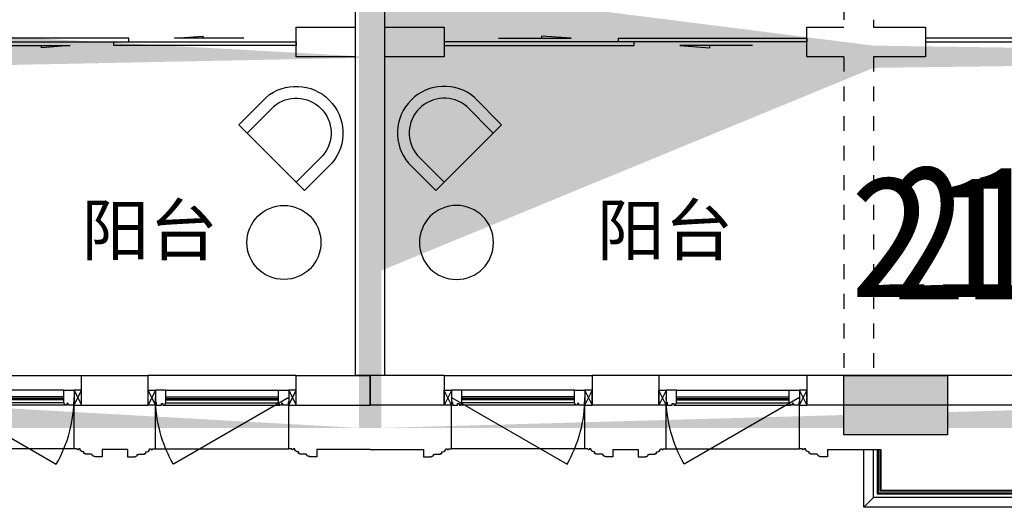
# Model space of a CAD drawing. Header units: millimetres. Extents: x 296296 to 297283, y 219875 to 220035.
# Tile 163 of 256: x 296902.36 to 296909.01, y 220007.46 to 220010.75. Entities that reach past the tile are written whole.
import ezdxf

# ---------------------------------------------------------------- set-up
doc = ezdxf.new("R2010")
doc.units = ezdxf.units.MM
doc.linetypes.add('-DASH', pattern=[0.35, 0.25, -0.1])
doc.linetypes.add('185洋房-边套（报建版）-旧规$0$DASH', pattern=[0.35, 0.25, -0.1])
doc.layers.add('$面积结果', color=7, linetype='Continuous')
doc.layers.add('面积-住宅半面积', color=1, linetype='Continuous')
doc.layers.add('面积-计容-住宅-0.5', color=1, linetype='Continuous', lineweight=0)
doc.layers.add('面积-计容-住宅-1', color=1, linetype='Continuous', lineweight=0)
doc.styles.add('dw', font='simhei.ttf')
doc.styles.get("Standard").update_dxf_attribs({"font": 'arial.ttf'})

# ---------------------------------------------------------------- blocks, each defined once
blk = doc.blocks.new('wy53eu64i765i57i78i')
blk.add_hatch(color=253).paths.add_polyline_path([(1002174.854280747, 179658.4373898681), (1002174.854280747, 179258.4373898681), (1001474.854280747, 179258.4373898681), (1001474.854280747, 179658.4373898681)], flags=0)
at = {"color": 253}
blk.add_lwpolyline([(1002174.854280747, 179658.4373898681), (1002174.854280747, 179258.4373898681), (1001474.854280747, 179258.4373898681), (1001474.854280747, 179658.4373898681), (1002174.854280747, 179658.4373898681)], close=True, dxfattribs=at)
blk = doc.blocks.new('sayea5yuteaytuytrauyt')
h = blk.add_hatch()
h.set_pattern_fill('钢筋混凝土', color=253, scale=100)
h.set_pattern_definition([(45, (0, 0), (-176.7766952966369, 176.7766952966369), []), (49.99999999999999, (0, 0), (717.2601826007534, -62.75213498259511), [75, -825]), (355, (0, 0), (-138.751333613, 752.1921337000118), [60, -660]), (100.4514, (59.77168, -5.22934), (578.5093817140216, 689.4395420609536), [63.74019000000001, -701.142112]), (46.1842, (0, 200), (1067.241048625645, -165.5190143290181), [112.5, -1237.5]), (96.63560000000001, (88.936745, 186.206693), (934.6627055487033, 974.1178709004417), [95.610288, -1051.713]), (351.1842, (0, 200), (934.6619451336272, 974.1186009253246), [90, -990]), (21, (100, 150), (596.9070521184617, -402.6188906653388), [75, -825]), (326.0000000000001, (100, 150), (243.3153319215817, 725.150045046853), [60, -660]), (71.4514, (149.742233, 116.448394), (840.22262858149, 322.5304967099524), [63.74019000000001, -701.142112]), (37.5, (0, 0), (12.15985531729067, 332.8938538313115), [0, -652, 0, -670, 0, -662.5]), (7.5, (0, 0), (263.0695374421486, 394.4117118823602), [0, -382, 0, -637, 0, -252.5]), (327.5, (-223, 0), (533.822436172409, -22.55487173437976), [0, -250, 0, -780, 0, -1035]), (317.5, (-323, 0), (583.1861693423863, 100.1049823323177), [0, -325, 0, -518, 0, -735])])
h.paths.add_polyline_path([(1007424.854593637, 89058.43775986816), (1007424.854593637, 87258.43856486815), (1007174.854593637, 87258.43856486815), (1007174.854593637, 89058.43775986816)])
h.paths.add_polyline_path([(1021574.855280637, 89058.43775986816), (1021574.855280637, 87258.43856486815), (1021324.855280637, 87258.43856486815), (1021324.855280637, 89058.43775986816)])
h.paths.add_polyline_path([(989374.8548266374, 89058.43775186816), (989374.8548266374, 87258.43815686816), (989124.8548266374, 87258.43815686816), (989124.8548266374, 89058.43775186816)])
h.paths.add_polyline_path([(1039624.855051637, 89058.43775186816), (1039624.855051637, 87258.43815686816), (1039374.855051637, 87258.43815686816), (1039374.855051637, 89058.43775186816)])
h.paths.add_polyline_path([(1014474.854936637, 87858.43815686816), (1014474.854936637, 84858.43816086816), (1014274.854936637, 84858.43816086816), (1014274.854936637, 87858.43815686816)])
h.paths.add_polyline_path([(1044574.854944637, 92958.43692786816), (1044574.854944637, 91158.43691286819), (1044374.854944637, 91158.43691286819), (1044374.854944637, 92758.43691286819), (1044074.854822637, 92758.43691286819), (1044074.854822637, 92958.43691286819)])
h.paths.add_polyline_path([(984374.8549336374, 92758.43691286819), (984374.8549336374, 91158.43691286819), (984174.8549336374, 91158.43691286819), (984174.8548116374, 92958.43691286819), (984674.8550556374, 92958.43691286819), (984674.8550556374, 92758.43691286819)])
h.paths.add_polyline_path([(1027974.850721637, 92758.43691286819), (1027974.850721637, 91258.40206186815), (1027774.850721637, 91258.40206186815), (1027774.850721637, 92958.43691286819), (1028324.850721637, 92958.43691286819), (1028324.850721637, 92758.43691286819)])
h.paths.add_polyline_path([(1000974.859155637, 92958.43691286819), (1000974.859155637, 91258.40206186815), (1000774.859155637, 91258.40206186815), (1000774.859155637, 92758.43691286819), (1000424.859155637, 92758.43691286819), (1000424.859155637, 92958.43691286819)])
h.paths.add_polyline_path([(1033174.859613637, 92958.43691286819), (1033174.859613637, 91258.40205786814), (1032974.859613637, 91258.40205786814), (1032974.859613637, 92758.43691286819), (1032624.859613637, 92758.43691286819), (1032624.859613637, 92958.43691286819)])
h.paths.add_polyline_path([(995774.8502636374, 92758.43691286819), (995774.8502636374, 91258.40205786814), (995574.8502636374, 91258.40205786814), (995574.8502636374, 92958.43691286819), (996124.8502636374, 92958.43691286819), (996124.8502636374, 92758.43691286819)])
h.paths.add_polyline_path([(1014874.854936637, 80258.43772586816), (1014874.854936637, 80058.43772586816), (1014274.854936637, 80058.43772586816), (1014274.854936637, 81858.43772586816), (1014474.854936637, 81858.43772586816), (1014474.854936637, 80258.43772586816)])
h.paths.add_polyline_path([(1046674.855165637, 92358.43775186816), (1046674.855165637, 90658.43777086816), (1046474.855165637, 90658.43777086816), (1046474.855165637, 92158.43775186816), (1046024.855051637, 92158.43775186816), (1046024.855051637, 92358.43775186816)])
h.paths.add_polyline_path([(982274.8547116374, 92158.43775186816), (982274.8547116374, 90658.43777086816), (982074.8547116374, 90658.43777086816), (982074.8547116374, 92358.43775186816), (982724.8548266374, 92358.43775186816), (982724.8548266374, 92158.43775186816)])
h.paths.add_polyline_path([(1042874.855566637, 80058.43772586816), (1042874.855604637, 79458.43791586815), (1042074.855596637, 79458.43791586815), (1042074.855596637, 79658.43791586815), (1042674.855566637, 79658.43791586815), (1042674.855528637, 80258.43772586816), (1043624.855539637, 80258.43772586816), (1043624.855539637, 80058.43772586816)])
h.paths.add_polyline_path([(1010674.855341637, 80058.43772586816), (1010674.855379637, 79458.43791586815), (1009874.855367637, 79458.43791586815), (1009874.855367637, 79658.43791586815), (1010474.855341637, 79658.43791586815), (1010474.855303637, 80258.43772586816), (1011424.855310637, 80258.43772586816), (1011424.855310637, 80058.43772586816)])
h.paths.add_polyline_path([(1018874.854505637, 79658.43791586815), (1018874.854505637, 79458.43791586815), (1018074.854498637, 79458.43791586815), (1018074.854536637, 80058.43772586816), (1017324.854563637, 80058.43772586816), (1017324.854563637, 80258.43772586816), (1018274.854536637, 80258.43773286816), (1018274.854536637, 79658.43791586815)])
h.paths.add_polyline_path([(986674.8542806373, 79658.43791586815), (986674.8542806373, 79458.43791586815), (985874.8542736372, 79458.43791586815), (985874.8543116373, 80058.43772586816), (985124.8543376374, 80058.43772586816), (985124.8543376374, 80258.43772586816), (986074.8543116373, 80258.43773286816), (986074.8543116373, 79658.43791586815)])
h.paths.add_polyline_path([(1016574.855280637, 92758.43691286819), (1016574.855280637, 91158.43691286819), (1016374.855280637, 91158.43691286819), (1016374.855280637, 92158.43775186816), (1016074.855051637, 92158.43775186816), (1016074.855051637, 92358.43775186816), (1016374.855280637, 92358.43775186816), (1016374.855280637, 92958.43691286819), (1016874.855280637, 92958.43691286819), (1016874.855280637, 92758.43691286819)])
h.paths.add_polyline_path([(1012374.854593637, 92158.43775186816), (1012374.854593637, 91158.43691286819), (1012174.854593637, 91158.43691286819), (1012174.854593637, 92758.43691286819), (1011874.854593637, 92758.43691286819), (1011874.854593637, 92958.43691286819), (1012374.854593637, 92958.43691286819), (1012374.854593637, 92358.43775186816), (1012674.854826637, 92358.43775186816), (1012674.854826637, 92158.43775186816)])
h.paths.add_polyline_path([(1031699.854631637, 87258.43614286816), (1031699.854631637, 86658.43778686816), (1029249.854215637, 86658.43778686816), (1029249.854215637, 87258.43614286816), (1029449.854215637, 87258.43614286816), (1029449.854215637, 86858.43778286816), (1031499.854631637, 86858.43778286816), (1031499.854631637, 87258.43614286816)])
h.paths.add_polyline_path([(999499.8556616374, 87258.43614286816), (999499.8556616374, 86658.43778686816), (997049.8552426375, 86658.43778686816), (997049.8552426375, 87258.43614286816), (997249.8552426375, 87258.43614286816), (997249.8552426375, 86858.43778286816), (999299.8556616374, 86858.43778286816), (999299.8556616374, 87258.43614286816)])
h.paths.add_polyline_path([(1029449.854215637, 89158.43772886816), (1029449.854215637, 88743.43829786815), (1029249.854215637, 88743.43829786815), (1029249.854215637, 89358.43772886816), (1031699.854631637, 89358.43772886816), (1031699.854631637, 88743.43913286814), (1031499.854631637, 88743.43913286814), (1031499.854631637, 89158.43772886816)])
h.paths.add_polyline_path([(999499.8556616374, 89358.43772886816), (999499.8556616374, 88743.43829786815), (999299.8556616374, 88743.43829786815), (999299.8556616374, 89158.43772886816), (997249.8552426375, 89158.43772886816), (997249.8552426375, 88743.43913286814), (997049.8552426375, 88743.43913286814), (997049.8552426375, 89358.43772886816)])
h.paths.add_polyline_path([(1026174.845110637, 92958.43691286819), (1026174.845110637, 90058.43717586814), (1025974.845110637, 90058.43717586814), (1025974.845110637, 92758.43691286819), (1025574.850809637, 92758.43691286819), (1025574.850809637, 92958.43691286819)])
h.paths.add_polyline_path([(1002774.864763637, 92758.43691286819), (1002774.864763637, 90058.43717586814), (1002574.864763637, 90058.43717586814), (1002574.864763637, 92958.43691286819), (1003174.859068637, 92958.43691286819), (1003174.859068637, 92758.43691286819)])
h.paths.add_polyline_path([(993974.8547306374, 92958.43691686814), (993974.8547306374, 90058.44779286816), (993774.8547306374, 90058.44779286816), (993774.8547306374, 92758.43691286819), (993374.8515306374, 92758.43691286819), (993374.8515306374, 92958.43691286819)])
h.paths.add_polyline_path([(1034974.855142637, 92758.43691286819), (1034974.855142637, 90058.44779286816), (1034774.855142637, 90058.44779286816), (1034774.855142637, 92958.43691686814), (1035374.858343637, 92958.43691286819), (1035374.858343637, 92758.43691286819)])
h.paths.add_polyline_path([(1046674.855165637, 83408.43776386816), (1046674.855165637, 80058.43772586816), (1046074.855165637, 80058.43772586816), (1046074.855165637, 80258.43772586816), (1046474.855165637, 80258.43772586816), (1046474.855165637, 83408.43776386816)])
h.paths.add_polyline_path([(982674.8547116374, 80258.43772586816), (982674.8547116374, 80058.43772586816), (982074.8547116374, 80058.43772586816), (982074.8547116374, 83408.43776386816), (982274.8547116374, 83408.43776386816), (982274.8547116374, 80258.43772586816)])
h.paths.add_polyline_path([(1001674.854280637, 89358.43772886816), (1001674.854280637, 86658.43778686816), (1001474.854280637, 86658.43778686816), (1001474.854280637, 89158.43772886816), (1000774.859155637, 89158.43772886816), (1000774.859155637, 89358.43772886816)])
h.paths.add_polyline_path([(1027274.855596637, 89158.43772886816), (1027274.855596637, 86658.43778686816), (1027074.855596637, 86658.43778686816), (1027074.855596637, 89358.43772886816), (1027974.850721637, 89358.43772886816), (1027974.850721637, 89158.43772886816)])
h.paths.add_polyline_path([(995074.8548266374, 89158.43772886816), (995074.8548266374, 86658.43778686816), (994874.8548266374, 86658.43778686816), (994874.8548266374, 89358.43772886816), (995774.8502636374, 89358.43772886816), (995774.8502636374, 89158.43772886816)])
h.paths.add_polyline_path([(1033874.855051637, 89358.43772886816), (1033874.855051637, 86658.43778686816), (1033674.855051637, 86658.43778686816), (1033674.855051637, 89158.43772886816), (1032974.859613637, 89158.43772886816), (1032974.859613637, 89358.43772886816)])
h.paths.add_polyline_path([(989374.8548266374, 92958.43691286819), (989374.8548266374, 92158.43691286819), (988974.8548266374, 92158.43691286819), (988974.8548266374, 92958.43691286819)])
h.paths.add_polyline_path([(1007574.854593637, 92958.43691286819), (1007574.854593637, 92158.43691286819), (1007174.854593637, 92158.43691286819), (1007174.854593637, 92958.43691286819)])
h.paths.add_polyline_path([(995074.8548266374, 79658.43738986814), (995074.8548266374, 79258.43738986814), (994374.8548266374, 79258.43738986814), (994374.8548266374, 79658.43738986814)])
h.paths.add_polyline_path([(1002174.854280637, 79658.43738986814), (1002174.854280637, 79258.43738986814), (1001474.854280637, 79258.43738986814), (1001474.854280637, 79658.43738986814)])
h.paths.add_polyline_path([(1027274.855596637, 79658.43738986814), (1027274.855596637, 79258.43738986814), (1026574.855596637, 79258.43738986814), (1026574.855596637, 79658.43738986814)])
h.paths.add_polyline_path([(1034374.855051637, 79658.43738986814), (1034374.855051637, 79258.43738986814), (1033674.855051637, 79258.43738986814), (1033674.855051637, 79658.43738986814)])
h.paths.add_polyline_path([(1039774.855051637, 92958.43691286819), (1039774.855051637, 92158.43691286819), (1039374.855051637, 92158.43691286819), (1039374.855051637, 92958.43691286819)])
h.paths.add_polyline_path([(1021574.855280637, 92958.43691286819), (1021574.855280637, 92158.43691286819), (1021174.855280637, 92158.43691286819), (1021174.855280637, 92958.43691286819)])
at = {"color": 253}
blk.add_lwpolyline([(1034374.855051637, 79658.43738986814), (1034374.855051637, 79258.43738986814), (1033674.855051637, 79258.43738986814), (1033674.855051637, 79658.43738986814), (1034374.855051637, 79658.43738986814)], close=True, dxfattribs=at)
blk = doc.blocks.new('4uyh5uj6kj67j75rykjtuk7tsik76ykj')
at = {"color": 253}
for p in [(853524, 422470.5), (857004.9656504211, 422470.5)]:
    blk.add_text('阳台', height=337.5886524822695, dxfattribs=at).set_placement(p)
blk = doc.blocks.new('185洋房-中间套（报建版）-旧规$0$洋房户型$0$0627004614060755559669DADA558A$C1E567C63')
at = {"color": 253}
blk.add_circle((250.0002034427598, 249.9997389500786), 250, dxfattribs=at)
blk = doc.blocks.new('185洋房-中间套（报建版）-旧规$0$洋房户型$0$0627004614060755559669DADA558Desk_5_ICDA')
at = {"color": 253}
for p, q in [((-4.656613e-10, 260.3188563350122), (0, 0)), ((79.99999999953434, 260.3188563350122), (80, 0)), ((549.1814918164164, 260.3030117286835), (549.1814918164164, 0)), ((629.1814918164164, 260.3030117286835), (629.1814918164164, -2.328306e-10)), ((629.1814918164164, -2.328306e-10), (0, 0))]:
    blk.add_line(p, q, dxfattribs=at)
for radius in [315.6610205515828, 235.6610205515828]:
    blk.add_arc((314.5900918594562, 234.338979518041), radius, 4.718073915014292, 175.2790403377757, dxfattribs=at)
blk = doc.blocks.new('*U1163')
at = {"color": 253, "rotation": 44.99999999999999}
blk.add_blockref('185洋房-中间套（报建版）-旧规$0$洋房户型$0$0627004614060755559669DADA558Desk_5_ICDA', (1110.160415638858, 499.9999999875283), dxfattribs=at)
at = {"color": 253, "ltscale": 500, "xscale": -1, "rotation": 90}
blk.add_blockref('185洋房-中间套（报建版）-旧规$0$洋房户型$0$0627004614060755559669DADA558A$C1E567C63', (1499.999738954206, 400.0002034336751), dxfattribs=at)
blk = doc.blocks.new('185洋房-中间套（报建版）-旧规$0$洋房户型$0$$DORLIB2D$00000131')
at = {"color": 253, "lineweight": -2}
for p, q in [((0.1499999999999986, 0.125), (0.2319490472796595, 0.1972603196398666)), ((0.2319490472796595, 0.1972603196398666), (0.2319490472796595, 0.125)), ((-0.5000000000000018, 0.125), (-0.5000000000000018, 0)), ((0.0192439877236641, 0.125), (-0.5000000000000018, 0.125)), ((0.0192439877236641, 0), (0.0192439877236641, 0.125)), ((0.3499999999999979, 0.125), (0.1499999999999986, 0.125)), ((-0.5000000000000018, 0), (0.0192439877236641, 0)), ((-0.0239902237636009, 0), (0.4999999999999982, 0)), ((-0.0239902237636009, -0.125), (-0.0239902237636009, 0)), ((0.4999999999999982, 0), (0.4999999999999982, -0.125)), ((-0.3500000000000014, -0.125), (-0.1500000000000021, -0.125)), ((-0.2319490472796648, -0.1972603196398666), (-0.2319490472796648, -0.125)), ((-0.1500000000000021, -0.125), (-0.2319490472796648, -0.1972603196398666)), ((0.4999999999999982, -0.125), (-0.0239902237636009, -0.125))]:
    blk.add_line(p, q, dxfattribs=at)
blk = doc.blocks.new('185洋房-中间套（报建版）-旧规')
at = {"color": 253, "linetype": 'Continuous'}
for p, q in [((16000.00074649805, 2350.000032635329), (16000.00189563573, 5900.000012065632)), ((16200.00077886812, 2450.000000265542), (16200.00186326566, 5799.99997968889)), ((16599.99993213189, 2450.000000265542), (16200.00077886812, 2450.000000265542)), ((16599.99993213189, 2250.000000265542), (16599.99993213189, 2450.000000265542)), ((15999.99996606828, 100.0000349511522), (16000.00074649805, 2350.00003495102)), ((16199.99996606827, 99.99996557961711), (16200.00071181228, 2250.000000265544)), ((16200.00071181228, 2250.000000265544), (16599.99993213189, 2250.000000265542)), ((15999.99996606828, 100.0000349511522), (16199.99996606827, 99.99996557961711))]:
    blk.add_line(p, q, dxfattribs=at)
at = {"color": 253, "xscale": 2350, "yscale": -200, "zscale": 200, "rotation": 180}
blk.add_blockref('185洋房-中间套（报建版）-旧规$0$洋房户型$0$$DORLIB2D$00000131', (17774.99993213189, 2350.000000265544), dxfattribs=at)
at = {"color": 253, "extrusion": (0, 0, -1), "xscale": -1, "zscale": -1, "rotation": 359.9998733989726}
blk.add_blockref('*U1163', (-15432.76450596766, 846.8766635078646), dxfattribs=at)
blk = doc.blocks.new('185洋房-边套（报建版）-旧规$0$洋房户型$0$0627004614060755559669DADA558A$C1E567C63')
at = {"color": 253}
blk.add_circle((250.0002034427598, 249.9997389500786), 250, dxfattribs=at)
blk = doc.blocks.new('185洋房-边套（报建版）-旧规$0$洋房户型$0$0627004614060755559669DADA558Desk_5_ICDA')
at = {"color": 253}
for p, q in [((-4.656613e-10, 260.3188563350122), (0, 0)), ((79.99999999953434, 260.3188563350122), (80, 0)), ((549.1814918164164, 260.3030117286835), (549.1814918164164, 0)), ((629.1814918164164, 260.3030117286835), (629.1814918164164, -2.328306e-10)), ((629.1814918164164, -2.328306e-10), (0, 0))]:
    blk.add_line(p, q, dxfattribs=at)
for radius in [315.6610205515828, 235.6610205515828]:
    blk.add_arc((314.5900918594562, 234.338979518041), radius, 4.718073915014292, 175.2790403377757, dxfattribs=at)
blk = doc.blocks.new('*U1110')
at = {"color": 253, "rotation": 44.99999999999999}
blk.add_blockref('185洋房-边套（报建版）-旧规$0$洋房户型$0$0627004614060755559669DADA558Desk_5_ICDA', (1110.160415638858, 499.9999999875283), dxfattribs=at)
at = {"color": 253, "ltscale": 500, "xscale": -1, "rotation": 90}
blk.add_blockref('185洋房-边套（报建版）-旧规$0$洋房户型$0$0627004614060755559669DADA558A$C1E567C63', (1499.999738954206, 400.0002034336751), dxfattribs=at)
blk = doc.blocks.new('185洋房-边套（报建版）-旧规$0$洋房户型$0$$DORLIB2D$00000131')
at = {"color": 253, "lineweight": -2}
for p, q in [((0.1499999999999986, 0.125), (0.2319490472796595, 0.1972603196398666)), ((0.2319490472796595, 0.1972603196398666), (0.2319490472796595, 0.125)), ((-0.5000000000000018, 0.125), (-0.5000000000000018, 0)), ((0.0192439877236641, 0.125), (-0.5000000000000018, 0.125)), ((0.0192439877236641, 0), (0.0192439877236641, 0.125)), ((0.3499999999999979, 0.125), (0.1499999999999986, 0.125)), ((-0.5000000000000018, 0), (0.0192439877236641, 0)), ((-0.0239902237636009, 0), (0.4999999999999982, 0)), ((-0.0239902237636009, -0.125), (-0.0239902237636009, 0)), ((0.4999999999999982, 0), (0.4999999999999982, -0.125)), ((-0.3500000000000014, -0.125), (-0.1500000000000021, -0.125)), ((-0.2319490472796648, -0.1972603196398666), (-0.2319490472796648, -0.125)), ((-0.1500000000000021, -0.125), (-0.2319490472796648, -0.1972603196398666)), ((0.4999999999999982, -0.125), (-0.0239902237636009, -0.125))]:
    blk.add_line(p, q, dxfattribs=at)
blk = doc.blocks.new('185洋房-边套（报建版）-旧规$0$$DorLib2D$00000131')
at = {"color": 253, "linetype": 'Continuous'}
for p, q in [((0.1499999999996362, 0.125), (0.231949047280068, 0.1972603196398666)), ((0.231949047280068, 0.1972603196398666), (0.231949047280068, 0.125)), ((-0.5, 0.125), (-0.5, 0)), ((0.0192439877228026, 0.125), (-0.5, 0.125)), ((0.0192439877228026, 0), (0.0192439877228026, 0.125)), ((0.3500000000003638, 0.125), (0.1499999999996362, 0.125)), ((-0.5, 0), (0.0192439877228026, 0)), ((-0.0239902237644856, 0), (0.5, 0)), ((-0.0239902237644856, -0.125), (-0.0239902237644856, 0)), ((0.5, 0), (0.5, -0.125)), ((-0.3500000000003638, -0.125), (-0.1499999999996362, -0.125)), ((-0.231949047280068, -0.1972603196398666), (-0.231949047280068, -0.125)), ((-0.1499999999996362, -0.125), (-0.231949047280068, -0.1972603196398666)), ((0.5, -0.125), (-0.0239902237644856, -0.125))]:
    blk.add_line(p, q, dxfattribs=at)
blk = doc.blocks.new('185洋房-边套（报建版）-旧规')
at = {"color": 253, "linetype": '185洋房-边套（报建版）-旧规$0$DASH'}
for p, q in [((12699.99999999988, 5899.999979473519), (12700.00000000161, 2450.000000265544)), ((12899.99999999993, 5799.99997948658), (12900.00000000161, 2450.000000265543)), ((12700.00000000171, 2250.000000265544), (12700.00000000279, 100.0000002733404)), ((12900.00000000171, 2250.000000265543), (12900.00000000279, 100.0000002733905)), ((12900.00000000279, 100.0000002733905), (12700.00000000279, 100.0000002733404))]:
    blk.add_line(p, q, dxfattribs=at)
at = {"color": 253, "linetype": 'Continuous'}
for p, q in [((16199.9991856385, 2350.000032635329), (16199.99803650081, 5900.000012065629)), ((15999.99915326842, 2450.000000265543), (15999.99806887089, 5799.999979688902)), ((12700.00000000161, 2450.000000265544), (12350.00000000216, 2450.000000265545)), ((12350.00000000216, 2450.000000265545), (12350.00000000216, 2250.000000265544)), ((13150.00000000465, 2450.000000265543), (12900.00000000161, 2450.000000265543)), ((13150.00000000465, 2250.000000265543), (13150.00000000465, 2450.000000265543)), ((15999.99915326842, 2450.000000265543), (15600.00000000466, 2450.000000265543)), ((15600.00000000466, 2450.000000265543), (15600.00000000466, 2250.000000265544)), ((16199.99996606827, 100.0000349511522), (16199.9991856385, 2350.00003495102)), ((12350.00000000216, 2250.000000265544), (12700.00000000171, 2250.000000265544)), ((12900.00000000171, 2250.000000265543), (13150.00000000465, 2250.000000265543)), ((15600.00000000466, 2250.000000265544), (15999.99922032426, 2250.000000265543)), ((15999.99996606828, 99.99996557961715), (15999.99922032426, 2250.000000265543)), ((15999.99996606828, 99.99996557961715), (16199.99996606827, 100.0000349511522))]:
    blk.add_line(p, q, dxfattribs=at)
at = {"color": 253, "yscale": 200, "zscale": 200}
for name, p, xscale in [('185洋房-边套（报建版）-旧规$0$$DorLib2D$00000131', (9950.00000000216, 2350.000000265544), -4800), ('185洋房-边套（报建版）-旧规$0$洋房户型$0$$DORLIB2D$00000131', (14375.00000000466, 2350.000000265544), 2450)]:
    blk.add_blockref(name, p, dxfattribs=dict(at, xscale=xscale))
at = {"color": 253, "extrusion": (0, 0, -1), "zscale": -1, "rotation": 0.0001266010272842}
blk.add_blockref('*U1110', (-16767.23542616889, 846.8766635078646), dxfattribs=at)
blk = doc.blocks.new('*U1408')
at = {"color": 253}
for points in [[(29632.70266194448, 9049.579764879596), (29632.70266194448, 8999.579764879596), (29682.70266194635, 8999.579764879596), (29682.70266194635, 9002.579764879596), (29689.70266194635, 9002.579764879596), (29689.70266194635, 9005.57976485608), (29692.70266194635, 9005.57976485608, 0.4142135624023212), (29699.70266194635, 9012.57976485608), (29699.70266194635, 9015.57976485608), (29706.70266194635, 9015.57976485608), (29706.70266194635, 9018.57976485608), (29747.70266285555, 9018.579764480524), (29747.70266279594, 9023.579764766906), (29757.70266273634, 9023.579764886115), (29757.70266261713, 9033.579764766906), (29762.70266350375, 9033.57976482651, 0.4039906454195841), (29782.70266297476, 9054.579764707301), (29792.70266264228, 9054.57976462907), (29792.70266262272, 9052.079764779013, 0.9999999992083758), (29802.70266277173, 9052.079764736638), (29802.7026627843, 9054.57976468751), (29822.70266339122, 9054.57976468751), (29822.70266339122, 9349.579764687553)], [(30912.70266483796, 9049.579764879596), (30912.70266483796, 8999.579764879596), (30862.70266483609, 8999.579764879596), (30862.70266483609, 9002.579764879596), (30855.70266483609, 9002.579764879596), (30855.70266483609, 9005.57976485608), (30852.70266483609, 9005.57976485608, -0.4142135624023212), (30845.70266483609, 9012.57976485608), (30845.70266483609, 9015.57976485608), (30838.70266483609, 9015.57976485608), (30838.70266483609, 9018.57976485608), (30797.70266392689, 9018.579764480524), (30797.7026639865, 9023.579764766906), (30787.7026640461, 9023.579764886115), (30787.70266416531, 9033.579764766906), (30782.70266327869, 9033.57976482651, -0.4039906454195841), (30762.70266380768, 9054.579764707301), (30752.70266414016, 9054.57976462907), (30752.70266415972, 9052.079764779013, -0.9999999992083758), (30742.70266401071, 9052.079764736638), (30742.70266399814, 9054.57976468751), (30722.70266339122, 9054.57976468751), (30722.70266339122, 9349.579764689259)]]:
    blk.add_lwpolyline(points, format="xyb", dxfattribs=at)
blk.add_lwpolyline([(30722.70266339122, 9054.57976468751), (29822.70266339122, 9054.57976468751)], dxfattribs=at)
blk = doc.blocks.new('*U1410')
at = {"color": 253}
for points in [[(7970.00000050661, 814.9999839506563), (7970.00000050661, 899.9999839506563), (7900.00000050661, 899.9999839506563), (7900.00000050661, 819.9999839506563), (7905.00000050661, 819.9999839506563), (7905.00000050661, 799.9999839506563), (7940.00000050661, 799.9999839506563), (7940.00000050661, 809.9999839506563), (7950.00000050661, 809.9999839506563), (7950.00000050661, 799.9999839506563), (7960.00000050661, 799.9999839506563)], [(8730.00000050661, 814.9999839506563), (8730.00000050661, 899.9999839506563), (8800.00000050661, 899.9999839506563), (8800.00000050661, 819.9999839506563), (8795.00000050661, 819.9999839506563), (8795.00000050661, 799.9999839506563), (8760.00000050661, 799.9999839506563), (8760.00000050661, 809.9999839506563), (8750.00000050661, 809.9999839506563), (8750.00000050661, 799.9999839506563), (8740.00000050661, 799.9999839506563)]]:
    blk.add_lwpolyline(points, close=True, dxfattribs=at)
for points in [[(7970.00000050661, 899.9999839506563), (8730.00000050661, 899.9999839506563)], [(7960.00000050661, 799.9999839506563), (8740.00000050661, 799.9999839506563)], [(7970.00000050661, 854.9999839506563), (8730.00000050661, 854.9999839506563)], [(7970.00000050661, 844.9999839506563), (8730.00000050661, 844.9999839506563)], [(7970.00000050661, 834.9999839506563), (8730.00000050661, 834.9999839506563)], [(7970.00000050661, 814.9999839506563), (8730.00000050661, 814.9999839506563)]]:
    blk.add_lwpolyline(points, dxfattribs=at)
blk = doc.blocks.new('185洋房外包（7F）-边-报建版$0$seyesryhertyheryetrye')
at = {"color": 253}
blk.add_lwpolyline([(22072.70269624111, 23949.57976469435), (22022.70269624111, 23949.57976469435), (22022.70269624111, 23849.57976469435), (22072.70269624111, 23849.57976469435)], close=True, dxfattribs=at)
for points in [[(22022.70269624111, 23849.57976469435), (22072.70269624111, 23947.07977495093)], [(22022.70269624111, 23947.07977495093), (22072.70269732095, 23849.57976468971)]]:
    blk.add_lwpolyline(points, dxfattribs=at)
blk = doc.blocks.new('*U1417')
at = {"color": 253}
for points in [[(2464.888808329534, 434.260817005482), (2164.888808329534, 434.260817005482), (2164.888808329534, 1384.260817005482), (2264.888808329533, 1384.260817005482)], [(2464.888808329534, 439.260817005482), (2169.888808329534, 439.260817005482), (2169.888808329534, 1379.260817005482), (2264.888808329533, 1379.260817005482)], [(2464.888808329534, 441.760817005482), (2172.388808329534, 441.760817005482), (2172.388808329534, 1376.760817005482), (2264.888808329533, 1376.760817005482)], [(2464.888808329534, 454.260817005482), (2184.888808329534, 454.260817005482), (2184.888808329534, 1364.260817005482), (2264.888808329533, 1364.260817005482)], [(2464.888808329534, 459.260817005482), (2189.888808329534, 459.260817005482), (2189.888808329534, 1359.260817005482), (2264.888808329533, 1359.260817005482)]]:
    blk.add_lwpolyline(points, dxfattribs=at)
blk = doc.blocks.new('185洋房外包（7F）-边-报建版')
at = {"color": 253, "linetype": 'Continuous'}
for p, q in [((27872.70266339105, 10549.5797646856), (29772.70266339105, 10549.57976468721)), ((29772.70266339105, 10549.57976468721), (29772.70266339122, 10349.57976468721)), ((30772.70266339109, 10549.57976468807), (31222.70266339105, 10549.57976468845)), ((30772.70266339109, 10549.57976468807), (30772.70266339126, 10349.57976468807)), ((31222.70266339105, 10549.57976468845), (31222.70266339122, 10349.57976468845)), ((32222.70266339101, 10549.5797646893), (32722.70266338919, 10549.57976468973)), ((32222.70266339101, 10549.5797646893), (32222.70266339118, 10349.5797646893)), ((32722.70266338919, 10549.57976468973), (32722.70266338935, 10349.57976468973)), ((27872.70266339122, 10349.5797646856), (29772.70266339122, 10349.57976468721)), ((30772.70266339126, 10349.57976468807), (31222.70266339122, 10349.57976468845)), ((32222.70266339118, 10349.5797646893), (32722.70266338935, 10349.57976468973))]:
    blk.add_line(p, q, dxfattribs=at)
at = {"color": 253}
for points in [[(32722.70266338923, 24239.57976449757), (18307.70266484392, 24239.57976449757), (18307.70266484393, 23664.57976411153), (16107.70266338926, 23664.57976411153), (16107.70266338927, 21704.57976613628), (15832.70266338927, 21704.57976613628), (15832.70266338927, 13694.57976324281), (16107.70266338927, 13694.57976324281), (16107.70266338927, 10534.57976526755), (20007.70266338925, 10534.57976526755), (20007.70266338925, 9659.57976532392), (29387.70266194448, 9659.57976487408), (29387.70266194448, 10049.5797648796)], [(32722.70266338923, 24174.57976449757), (18372.70266484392, 24174.57976449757), (18372.70266484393, 23599.57976411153), (16172.70266338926, 23599.57976411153), (16172.70266338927, 21639.57976613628), (15897.70266338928, 21639.57976613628), (15897.70266338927, 13759.57976324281), (16172.70266338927, 13759.57976324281), (16172.70266338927, 10599.57976526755), (20072.70266338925, 10599.57976526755), (20072.70266338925, 9724.5797653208), (29322.70266194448, 9724.579764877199), (29322.70266194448, 10049.5797648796)], [(29772.70266339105, 10549.57976468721), (30772.70266339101, 10549.57976468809)], [(32222.70266339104, 10549.57976468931), (31222.702663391, 10549.57976468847)], [(29632.70266194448, 10049.5797648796), (29272.70266194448, 10049.5797648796), (29272.70266194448, 9774.579764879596), (28372.70266194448, 9774.579764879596), (28372.70266194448, 9849.579764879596), (28012.70266194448, 9849.579764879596)], [(31082.70266194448, 10049.5797648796), (30912.70266483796, 10049.5797648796)], [(32722.70266338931, 10049.57976405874), (32362.70266483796, 10049.57976405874)], [(29322.70266189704, 9724.57976487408), (29387.70266194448, 9659.57976487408)]]:
    blk.add_lwpolyline(points, dxfattribs=at)
for points in [[(29822.70266255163, 10399.57971152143), (30602.12552595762, 9949.579711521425, 0.1316524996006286), (30722.70266255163, 10399.57971864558)], [(32172.70266423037, 10399.57971152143), (31393.27980082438, 9949.579711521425, -0.1316524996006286), (31272.70266423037, 10399.57971864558)]]:
    blk.add_lwpolyline(points, format="xyb", dxfattribs=at)
at = {"color": 253, "xscale": -1}
for name, p in [('185洋房外包（7F）-边-报建版$0$seyesryhertyheryetrye', (51845.40535963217, -13500.00000000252)), ('*U1410', (38622.70266389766, 9549.579780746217)), ('185洋房外包（7F）-边-报建版$0$seyesryhertyheryetrye', (53295.40535963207, -13500.00000000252)), ('*U1408', (61995.40532678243, 1000))]:
    blk.add_blockref(name, p, dxfattribs=at)
at = {"color": 253}
for name, p in [('185洋房外包（7F）-边-报建版$0$seyesryhertyheryetrye', (8699.999967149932, -13500.00000000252)), ('*U1410', (23372.70266288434, 9549.579780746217)), ('185洋房外包（7F）-边-报建版$0$seyesryhertyheryetrye', (10149.99996714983, -13500.00000000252)), ('*U1408', (0, 1000))]:
    blk.add_blockref(name, p, dxfattribs=at)
at = {"color": 253, "rotation": 90}
blk.add_blockref('*U1417', (29731.96347894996, 7584.690956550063), dxfattribs=at)
blk = doc.blocks.new('*U1435')
at = {"color": 253}
for points in [[(29632.70266194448, 9049.579764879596), (29632.70266194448, 8999.579764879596), (29682.70266194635, 8999.579764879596), (29682.70266194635, 9002.579764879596), (29689.70266194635, 9002.579764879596), (29689.70266194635, 9005.57976485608), (29692.70266194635, 9005.57976485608, 0.4142135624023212), (29699.70266194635, 9012.57976485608), (29699.70266194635, 9015.57976485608), (29706.70266194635, 9015.57976485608), (29706.70266194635, 9018.57976485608), (29747.70266285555, 9018.579764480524), (29747.70266279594, 9023.579764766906), (29757.70266273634, 9023.579764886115), (29757.70266261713, 9033.579764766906), (29762.70266350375, 9033.57976482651, 0.4039906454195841), (29782.70266297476, 9054.579764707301), (29792.70266264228, 9054.57976462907), (29792.70266262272, 9052.079764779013, 0.9999999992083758), (29802.70266277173, 9052.079764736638), (29802.7026627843, 9054.57976468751), (29822.70266339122, 9054.57976468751), (29822.70266339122, 9349.579764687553)], [(30912.70266483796, 9049.579764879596), (30912.70266483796, 8999.579764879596), (30862.70266483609, 8999.579764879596), (30862.70266483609, 9002.579764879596), (30855.70266483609, 9002.579764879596), (30855.70266483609, 9005.57976485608), (30852.70266483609, 9005.57976485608, -0.4142135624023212), (30845.70266483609, 9012.57976485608), (30845.70266483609, 9015.57976485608), (30838.70266483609, 9015.57976485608), (30838.70266483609, 9018.57976485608), (30797.70266392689, 9018.579764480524), (30797.7026639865, 9023.579764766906), (30787.7026640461, 9023.579764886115), (30787.70266416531, 9033.579764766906), (30782.70266327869, 9033.57976482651, -0.4039906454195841), (30762.70266380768, 9054.579764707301), (30752.70266414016, 9054.57976462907), (30752.70266415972, 9052.079764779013, -0.9999999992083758), (30742.70266401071, 9052.079764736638), (30742.70266399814, 9054.57976468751), (30722.70266339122, 9054.57976468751), (30722.70266339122, 9349.579764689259)]]:
    blk.add_lwpolyline(points, format="xyb", dxfattribs=at)
blk.add_lwpolyline([(30722.70266339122, 9054.57976468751), (29822.70266339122, 9054.57976468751)], dxfattribs=at)
blk = doc.blocks.new('*U1437')
at = {"color": 253}
for points in [[(7970.00000050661, 814.9999839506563), (7970.00000050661, 899.9999839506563), (7900.00000050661, 899.9999839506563), (7900.00000050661, 819.9999839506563), (7905.00000050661, 819.9999839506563), (7905.00000050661, 799.9999839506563), (7940.00000050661, 799.9999839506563), (7940.00000050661, 809.9999839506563), (7950.00000050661, 809.9999839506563), (7950.00000050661, 799.9999839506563), (7960.00000050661, 799.9999839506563)], [(8730.00000050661, 814.9999839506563), (8730.00000050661, 899.9999839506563), (8800.00000050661, 899.9999839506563), (8800.00000050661, 819.9999839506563), (8795.00000050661, 819.9999839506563), (8795.00000050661, 799.9999839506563), (8760.00000050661, 799.9999839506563), (8760.00000050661, 809.9999839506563), (8750.00000050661, 809.9999839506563), (8750.00000050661, 799.9999839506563), (8740.00000050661, 799.9999839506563)]]:
    blk.add_lwpolyline(points, close=True, dxfattribs=at)
for points in [[(7970.00000050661, 899.9999839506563), (8730.00000050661, 899.9999839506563)], [(7960.00000050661, 799.9999839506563), (8740.00000050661, 799.9999839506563)], [(7970.00000050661, 854.9999839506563), (8730.00000050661, 854.9999839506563)], [(7970.00000050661, 844.9999839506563), (8730.00000050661, 844.9999839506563)], [(7970.00000050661, 834.9999839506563), (8730.00000050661, 834.9999839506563)], [(7970.00000050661, 814.9999839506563), (8730.00000050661, 814.9999839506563)]]:
    blk.add_lwpolyline(points, dxfattribs=at)
blk = doc.blocks.new('185洋房外包（7F）-中间-报建版$0$seyesryhertyheryetrye')
at = {"color": 253}
blk.add_lwpolyline([(22072.70269624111, 23949.57976469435), (22022.70269624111, 23949.57976469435), (22022.70269624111, 23849.57976469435), (22072.70269624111, 23849.57976469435)], close=True, dxfattribs=at)
for points in [[(22022.70269624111, 23849.57976469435), (22072.70269624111, 23949.57976469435)], [(22022.70269624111, 23949.57976469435), (22072.70269732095, 23849.57976468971)]]:
    blk.add_lwpolyline(points, dxfattribs=at)
blk = doc.blocks.new('185洋房外包（7F）-中间-报建版')
at = {"color": 253, "linetype": 'Continuous'}
for p, q in [((12407.36407352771, 10549.57977558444), (11907.36407352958, 10549.57977558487)), ((11907.36407352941, 10349.57977558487), (11907.36407352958, 10549.57977558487)), ((12407.36407352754, 10349.57977558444), (12407.36407352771, 10549.57977558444)), ((13857.36407352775, 10549.57977558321), (13407.36407352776, 10549.57977558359)), ((13407.36407352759, 10349.57977558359), (13407.36407352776, 10549.57977558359)), ((13857.36407352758, 10349.57977558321), (13857.36407352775, 10549.57977558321)), ((12407.36407352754, 10349.57977558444), (11907.36407352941, 10349.57977558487)), ((13857.36407352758, 10349.57977558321), (13407.36407352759, 10349.57977558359))]:
    blk.add_line(p, q, dxfattribs=at)
at = {"color": 253}
for points in [[(12407.36407352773, 10549.57977558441), (13407.36407352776, 10549.57977558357)], [(14857.36407352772, 10549.57977558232), (13857.36407352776, 10549.5797755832)], [(11907.36406885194, 10049.57976405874), (12267.3640674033, 10049.57976405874)], [(13547.36407029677, 10049.5797648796), (13717.3640674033, 10049.5797648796)]]:
    blk.add_lwpolyline(points, dxfattribs=at)
for points in [[(12457.36407268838, 10399.57972241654), (13236.78693609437, 9949.57972241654, 0.1316524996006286), (13357.36407268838, 10399.5797295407)], [(14807.36407436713, 10399.57972241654), (14027.94121096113, 9949.57972241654, -0.1316524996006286), (13907.36407436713, 10399.5797295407)]]:
    blk.add_lwpolyline(points, format="xyb", dxfattribs=at)
at = {"color": 253, "xscale": -1}
for name, p in [('185洋房外包（7F）-中间-报建版$0$seyesryhertyheryetrye', (34480.06676976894, -13499.99998910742)), ('*U1437', (21257.36407403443, 9549.579791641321)), ('185洋房外包（7F）-中间-报建版$0$seyesryhertyheryetrye', (35930.06676976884, -13499.99998910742)), ('*U1435', (44630.06673224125, 1000))]:
    blk.add_blockref(name, p, dxfattribs=at)
at = {"color": 253}
for name, p in [('185洋房外包（7F）-中间-报建版$0$seyesryhertyheryetrye', (-8665.338622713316, -13499.99998910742)), ('*U1437', (6007.364073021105, 9549.579791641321)), ('*U1435', (-17365.33859454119, 1000))]:
    blk.add_blockref(name, p, dxfattribs=at)

msp = doc.modelspace()

# ---------------------------------------------------------------- block references
at = {"xscale": 0.001, "yscale": 0.001, "zscale": 0.001}
for name, p in [('wy53eu64i765i57i78i', (295906.4483126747, 219828.6962110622)), ('sayea5yuteaytuytrauyt', (295874.2483126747, 219928.6962110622)), ('4uyh5uj6kj67j75rykjtuk7tsik76ykj', (296049.2483126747, 219586.6962110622))]:
    msp.add_blockref(name, p, dxfattribs=at)

# ---------------------------------------------------------------- next in the draw order: block references
at = {"xscale": -0.001, "yscale": 0.001, "zscale": 0.001}
msp.add_blockref('185洋房-中间套（报建版）-旧规', (296920.8231678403, 220008.2546487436), dxfattribs=at)

# ---------------------------------------------------------------- next in the draw order: block references
msp.add_blockref('185洋房-边套（报建版）-旧规', (296920.8231678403, 220008.2546487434), dxfattribs=at)

# ---------------------------------------------------------------- next in the draw order: linework, layer by layer
at = {"layer": '面积-计容-住宅-0.5', "color": 1, "linetype": '-DASH', "const_width": 0.15}
for points in [[(296895.6231676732, 220008.7546487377), (296895.6231676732, 220008.7546487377), (296895.8231676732, 220008.7546487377), (296895.823167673, 220010.504648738), (296904.7231676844, 220010.504648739), (296904.7231676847, 220008.104648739), (296895.6231676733, 220008.1046487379), (296895.6231676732, 220008.7546487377)], [(296913.8231676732, 220008.7546487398), (296913.8231676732, 220008.7546487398), (296913.6231676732, 220008.7546487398), (296913.623167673, 220010.50464874), (296904.7231676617, 220010.504648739), (296904.723167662, 220008.104648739), (296913.8231676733, 220008.10464874), (296913.8231676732, 220008.7546487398)]]:
    msp.add_lwpolyline(points, close=True, dxfattribs=at)
at = {"layer": '面积-计容-住宅-1', "const_width": 0.15}
for points in [[(296900.4231608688, 220019.254649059), (296895.8231674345, 220019.2546486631), (296895.8231677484, 220020.3546486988), (296894.023167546, 220020.3546487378), (296894.0231677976, 220021.054648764), (296890.6231678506, 220021.0546486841), (296890.623167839, 220020.4546487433), (296888.6231676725, 220020.4546487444), (296888.623167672, 220014.1546487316), (296888.6231676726, 220014.1546487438), (296888.6231676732, 220009.3546487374), (296892.3231676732, 220009.3546487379), (296892.3231676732, 220008.7546487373), (296895.8231676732, 220008.7546487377), (296895.823167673, 220010.504648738), (296901.3231676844, 220010.5046487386), (296901.3231676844, 220010.5046487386), (296904.7231676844, 220010.504648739), (296904.7231676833, 220015.454648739), (296901.4231676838, 220015.4546487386), (296901.4231676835, 220017.9546487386), (296902.1231676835, 220017.9546487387), (296902.1231676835, 220018.954648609), (296900.4231608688, 220018.9546491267)], [(296909.0231744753, 220019.25464906), (296913.6231679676, 220019.2546486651), (296913.6231676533, 220020.3546487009), (296915.4231677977, 220020.3546487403), (296915.423167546, 220021.0546487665), (296918.823167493, 220021.0546486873), (296918.8231675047, 220020.4546487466), (296920.3231665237, 220020.4546487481), (296920.3231665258, 220012.7546487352), (296920.9731676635, 220012.7546487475), (296920.9731676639, 220009.3546487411), (296917.1231676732, 220009.3546487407), (296917.1231676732, 220008.7546487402), (296913.6231676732, 220008.7546487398), (296913.623167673, 220010.50464874), (296908.1231676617, 220010.5046487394), (296908.1231676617, 220010.5046487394), (296904.7231676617, 220010.504648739), (296904.7231676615, 220015.454648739), (296908.0231676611, 220015.4546487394), (296908.0231676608, 220017.9546487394), (296907.3231676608, 220017.9546487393), (296907.3231676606, 220018.9546486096), (296909.0231744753, 220018.9546491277)]]:
    msp.add_lwpolyline(points, close=True, dxfattribs=at)

# ---------------------------------------------------------------- next in the draw order: block references
at = {"xscale": -0.001, "yscale": 0.001, "zscale": 0.001}
for name, p in [('185洋房外包（7F）-中间-报建版', (296916.6305319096, 219997.8050689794)), ('185洋房外包（7F）-边-报建版', (296937.4458705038, 219997.8050689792))]:
    msp.add_blockref(name, p, dxfattribs=at)

# ---------------------------------------------------------------- next in the draw order: texts
at = {"layer": '$面积结果', "color": 1, "style": 'dw'}
msp.add_text('21.49', height=0.820663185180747, dxfattribs=at).set_placement((296907.96209226, 220008.8833884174))
at = {"layer": '面积-住宅半面积', "color": 1, "style": 'dw', "width": 0.7999999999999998}
msp.add_text('21.49', height=0.9100000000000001, dxfattribs=at).set_placement((296908.2502476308, 220008.8685554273))

doc.saveas('drawing.dxf')
